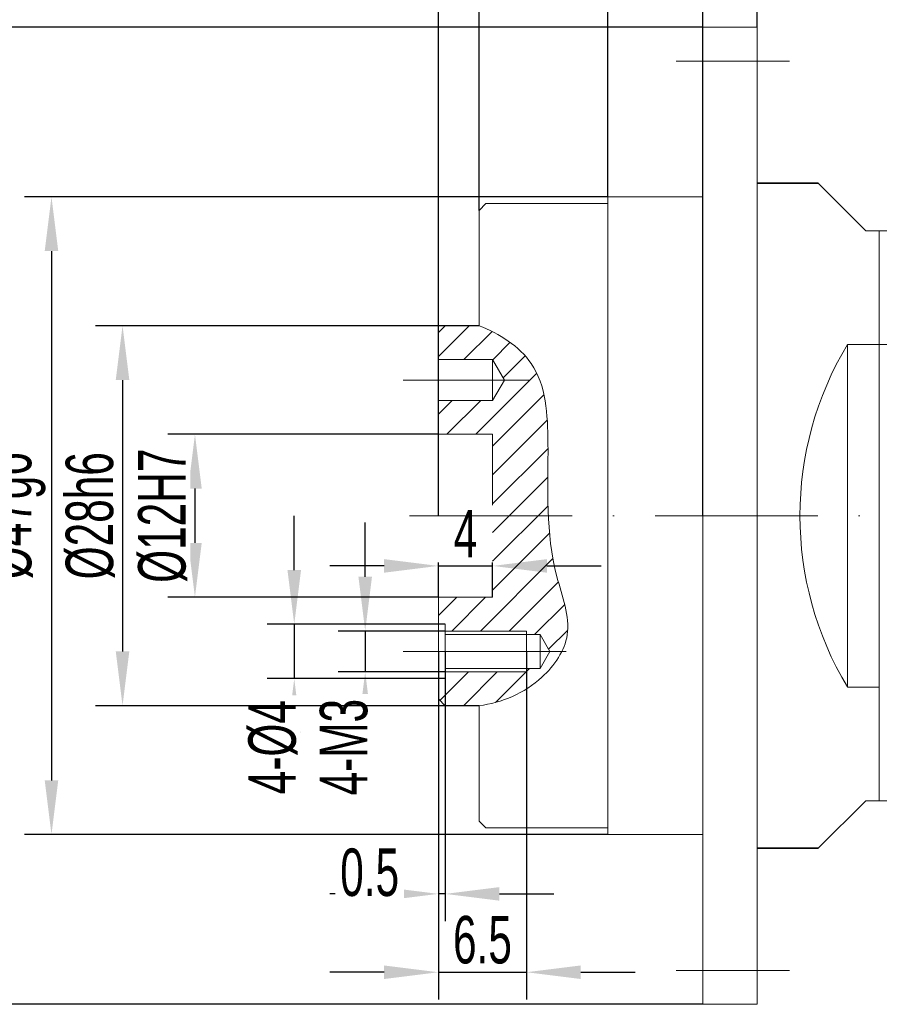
# Model space of a CAD drawing. Header units: millimetres. Extents: x 1394 to 1748, y 1031 to 1282.
# Tile 3 of 6: x 1515 to 1578, y 1154 to 1227. Entities that reach past the tile are written whole.
import ezdxf

# ---------------------------------------------------------------- set-up
doc = ezdxf.new("R2010")
doc.units = ezdxf.units.MM
doc.header["$PDSIZE"] = -5
doc.linetypes.add('ACAD_ISO10W100', pattern=[18, 12, -3, 0, -3])
doc.layers.get('0').update_dxf_attribs({"lineweight": 18})
doc.layers.get('Defpoints').update_dxf_attribs({"lineweight": 18})
for name, color, linetype, lineweight in [('中心线层', 7, 'ACAD_ISO10W100', 20), ('剖面线层', 4, 'Continuous', 18), ('尺寸线层', 3, 'Continuous', 18), ('粗实线层', 7, 'Continuous', 35), ('细实线层', 7, 'Continuous', 18)]:
    doc.layers.add(name, color=color, linetype=linetype, lineweight=lineweight)
doc.styles.add('标准', font='txt', dxfattribs={"width": 0.667})
doc.dimstyles.new('标准', dxfattribs={"dimtxt": 3.5, "dimasz": 4, "dimexe": 2, "dimexo": 0, "dimtad": 1, "dimdsep": 46, "dimtxsty": '标准', "dimblk": '_CAXARROW', "dimcen": 0, "dimdle": 6, "dimazin": 2, "dimtfac": 0.707107, "dimtdec": 3, "dimtmove": 2, "dimatfit": 3, "dimfxl": 1, "dimfrac": 2, "dimtolj": 1, "dimarcsym": 1})
pattern_1 = [(45, (742.5401, 5640.912), (-1.06066017, 1.06066017), [])]

# ---------------------------------------------------------------- blocks, each defined once
blk = doc.blocks.new('_CAXARROW')
blk.add_hatch(color=0).paths.add_polyline_path([(0, 0), (-1, 0.125), (-1, -0.125)], flags=0)
blk = doc.blocks.new('*D148')
at = {"layer": 'Defpoints', "color": 0}
for p in [(1545.504, 1196.361), (1527.563, 1184.361), (1545.504, 1184.361)]:
    blk.add_point(p, dxfattribs=at)
at = {"layer": '尺寸线层', "color": 0, "lineweight": -2}
for p, q in [((1545.504, 1196.361), (1525.563, 1196.361)), ((1527.563, 1192.361), (1527.563, 1188.361)), ((1545.504, 1184.361), (1525.563, 1184.361))]:
    blk.add_line(p, q, dxfattribs=at)
at = {"layer": '尺寸线层', "color": 0, "lineweight": -2, "xscale": 4, "yscale": 4, "zscale": 4}
for p, rotation in [((1527.563, 1196.361), 90), ((1527.563, 1184.361), 270)]:
    blk.add_blockref('_CAXARROW', p, dxfattribs=dict(at, rotation=rotation))
at = {"layer": '尺寸线层', "color": 0, "insert": (1525.188, 1190.361), "char_height": 3.5, "attachment_point": 5, "rotation": 90, "style": '标准', "bg_fill": 3, "box_fill_scale": 1.1, "bg_fill_color": 257, "bg_fill_transparency": 0}
blk.add_mtext('%%C12H7', dxfattribs=at)
blk = doc.blocks.new('*D149')
at = {"layer": 'Defpoints', "color": 0}
for p in [(1558.004, 1213.861), (1516.988, 1166.861), (1558.004, 1166.861)]:
    blk.add_point(p, dxfattribs=at)
at = {"layer": '尺寸线层', "color": 0, "lineweight": -2}
for p, q in [((1558.004, 1213.861), (1514.988, 1213.861)), ((1516.988, 1209.861), (1516.988, 1170.861)), ((1558.004, 1166.861), (1514.988, 1166.861))]:
    blk.add_line(p, q, dxfattribs=at)
at = {"layer": '尺寸线层', "color": 0, "lineweight": -2, "xscale": 4, "yscale": 4, "zscale": 4}
for p, rotation in [((1516.988, 1213.861), 90), ((1516.988, 1166.861), 270)]:
    blk.add_blockref('_CAXARROW', p, dxfattribs=dict(at, rotation=rotation))
at = {"layer": '尺寸线层', "color": 0, "insert": (1514.281, 1190.361), "char_height": 3.5, "attachment_point": 5, "rotation": 90, "style": '标准', "bg_fill": 3, "box_fill_scale": 1.1, "bg_fill_color": 257, "bg_fill_transparency": 0}
blk.add_mtext('%%C47g6', dxfattribs=at)
blk = doc.blocks.new('*D150')
at = {"layer": 'Defpoints', "color": 0}
for p in [(1548.504, 1212.861), (1545.504, 1203.861)]:
    blk.add_point(p, dxfattribs=at)
at = {"layer": '尺寸线层', "color": 0, "lineweight": -2}
for p, q in [((1545.504, 1203.861), (1545.504, 1232.663)), ((1548.504, 1212.861), (1548.504, 1232.663)), ((1541.504, 1230.663), (1537.504, 1230.663)), ((1548.504, 1230.663), (1545.504, 1230.663)), ((1552.504, 1230.663), (1556.504, 1230.663))]:
    blk.add_line(p, q, dxfattribs=at)
at = {"layer": '尺寸线层', "color": 0, "lineweight": -2, "xscale": 4, "yscale": 4, "zscale": 4}
blk.add_blockref('_CAXARROW', (1545.504, 1230.663), dxfattribs=at)
at = {"layer": '尺寸线层', "color": 0, "lineweight": -2, "xscale": 4, "yscale": 4, "zscale": 4, "rotation": 180}
blk.add_blockref('_CAXARROW', (1548.504, 1230.663), dxfattribs=at)
at = {"layer": '尺寸线层', "color": 0, "insert": (1547.004, 1233.038), "char_height": 3.5, "attachment_point": 5, "style": '标准', "bg_fill": 3, "box_fill_scale": 1.1, "bg_fill_color": 257, "bg_fill_transparency": 0}
blk.add_mtext('\\A1;3', dxfattribs=at)
at = {"layer": 'Defpoints', "color": 0}
blk.add_point((1545.504, 1230.663), dxfattribs=at)
blk = doc.blocks.new('*D151')
at = {"layer": 'Defpoints', "color": 0}
for p in [(1565.004, 1230.663), (1558.004, 1213.861), (1565.004, 1213.861)]:
    blk.add_point(p, dxfattribs=at)
at = {"layer": '尺寸线层', "color": 0, "lineweight": -2}
for p, q in [((1558.004, 1213.861), (1558.004, 1232.663)), ((1565.004, 1213.861), (1565.004, 1232.663)), ((1554.004, 1230.663), (1550.004, 1230.663)), ((1558.004, 1230.663), (1565.004, 1230.663)), ((1569.004, 1230.663), (1573.004, 1230.663))]:
    blk.add_line(p, q, dxfattribs=at)
at = {"layer": '尺寸线层', "color": 0, "lineweight": -2, "xscale": 4, "yscale": 4, "zscale": 4}
blk.add_blockref('_CAXARROW', (1558.004, 1230.663), dxfattribs=at)
at = {"layer": '尺寸线层', "color": 0, "lineweight": -2, "xscale": 4, "yscale": 4, "zscale": 4, "rotation": 180}
blk.add_blockref('_CAXARROW', (1565.004, 1230.663), dxfattribs=at)
at = {"layer": '尺寸线层', "color": 0, "insert": (1561.504, 1233.038), "char_height": 3.5, "attachment_point": 5, "style": '标准', "bg_fill": 3, "box_fill_scale": 1.1, "bg_fill_color": 257, "bg_fill_transparency": 0}
blk.add_mtext('\\A1;7', dxfattribs=at)
blk = doc.blocks.new('*D152')
at = {"layer": 'Defpoints', "color": 0}
for p in [(1565.004, 1246.59), (1565.004, 1213.861), (1545.504, 1203.861)]:
    blk.add_point(p, dxfattribs=at)
at = {"layer": '尺寸线层', "color": 0, "lineweight": -2}
for p, q in [((1545.504, 1203.861), (1545.504, 1248.59)), ((1565.004, 1213.861), (1565.004, 1248.59)), ((1549.504, 1246.59), (1561.004, 1246.59))]:
    blk.add_line(p, q, dxfattribs=at)
at = {"layer": '尺寸线层', "color": 0, "lineweight": -2, "xscale": 4, "yscale": 4, "zscale": 4, "rotation": 180}
blk.add_blockref('_CAXARROW', (1545.504, 1246.59), dxfattribs=at)
at = {"layer": '尺寸线层', "color": 0, "lineweight": -2, "xscale": 4, "yscale": 4, "zscale": 4}
blk.add_blockref('_CAXARROW', (1565.004, 1246.59), dxfattribs=at)
at = {"layer": '尺寸线层', "color": 0, "insert": (1555.254, 1248.965), "char_height": 3.5, "attachment_point": 5, "style": '标准', "bg_fill": 3, "box_fill_scale": 1.1, "bg_fill_color": 257, "bg_fill_transparency": 0}
blk.add_mtext('\\A1;19.5', dxfattribs=at)
blk = doc.blocks.new('*D153')
at = {"layer": 'Defpoints', "color": 0}
for p in [(1565.004, 1240.484), (1565.004, 1226.361), (1569.004, 1226.361)]:
    blk.add_point(p, dxfattribs=at)
at = {"layer": '尺寸线层', "color": 0, "lineweight": -2}
for p, q in [((1565.004, 1226.361), (1565.004, 1242.484)), ((1569.004, 1226.361), (1569.004, 1242.484)), ((1561.004, 1240.484), (1557.004, 1240.484)), ((1569.004, 1240.484), (1565.004, 1240.484)), ((1573.004, 1240.484), (1577.004, 1240.484))]:
    blk.add_line(p, q, dxfattribs=at)
at = {"layer": '尺寸线层', "color": 0, "lineweight": -2, "xscale": 4, "yscale": 4, "zscale": 4}
blk.add_blockref('_CAXARROW', (1565.004, 1240.484), dxfattribs=at)
at = {"layer": '尺寸线层', "color": 0, "lineweight": -2, "xscale": 4, "yscale": 4, "zscale": 4, "rotation": 180}
blk.add_blockref('_CAXARROW', (1569.004, 1240.484), dxfattribs=at)
at = {"layer": '尺寸线层', "color": 0, "insert": (1567.3, 1242.055), "char_height": 3.5, "attachment_point": 5, "style": '标准', "bg_fill": 3, "box_fill_scale": 1.1, "bg_fill_color": 257, "bg_fill_transparency": 0}
blk.add_mtext('\\A1;4', dxfattribs=at)
blk = doc.blocks.new('*D154')
at = {"layer": 'Defpoints', "color": 0}
for p in [(1549.504, 1186.664), (1545.504, 1184.361), (1549.504, 1184.361)]:
    blk.add_point(p, dxfattribs=at)
at = {"layer": '尺寸线层', "color": 0, "lineweight": -2}
for p, q in [((1545.504, 1184.361), (1545.504, 1188.664)), ((1549.504, 1184.361), (1549.504, 1188.664)), ((1541.504, 1186.664), (1537.504, 1186.664)), ((1545.504, 1186.664), (1549.504, 1186.664)), ((1553.504, 1186.664), (1557.504, 1186.664))]:
    blk.add_line(p, q, dxfattribs=at)
at = {"layer": '尺寸线层', "color": 0, "lineweight": -2, "xscale": 4, "yscale": 4, "zscale": 4}
blk.add_blockref('_CAXARROW', (1545.504, 1186.664), dxfattribs=at)
at = {"layer": '尺寸线层', "color": 0, "lineweight": -2, "xscale": 4, "yscale": 4, "zscale": 4, "rotation": 180}
blk.add_blockref('_CAXARROW', (1549.504, 1186.664), dxfattribs=at)
at = {"layer": '尺寸线层', "color": 0, "insert": (1547.504, 1189.039), "char_height": 3.5, "attachment_point": 5, "style": '标准', "bg_fill": 3, "box_fill_scale": 1.1, "bg_fill_color": 257, "bg_fill_transparency": 0}
blk.add_mtext('\\A1;4', dxfattribs=at)
blk = doc.blocks.new('*D155')
at = {"layer": 'Defpoints', "color": 0}
for p in [(1546.004, 1182.361), (1546.004, 1178.361)]:
    blk.add_point(p, dxfattribs=at)
at = {"layer": '尺寸线层', "color": 0, "lineweight": -2}
for p, q in [((1534.882, 1186.361), (1534.882, 1190.361)), ((1546.004, 1182.361), (1532.882, 1182.361)), ((1534.882, 1182.361), (1534.882, 1178.361)), ((1546.004, 1178.361), (1532.882, 1178.361)), ((1534.882, 1174.361), (1534.882, 1170.361))]:
    blk.add_line(p, q, dxfattribs=at)
at = {"layer": '尺寸线层', "color": 0, "lineweight": -2, "xscale": 4, "yscale": 4, "zscale": 4}
for p, rotation in [((1534.882, 1182.361), 270), ((1534.882, 1178.361), 90)]:
    blk.add_blockref('_CAXARROW', p, dxfattribs=dict(at, rotation=rotation))
at = {"layer": '尺寸线层', "color": 0, "insert": (1533.312, 1173.308), "char_height": 3.5, "attachment_point": 5, "rotation": 90, "style": '标准', "bg_fill": 3, "box_fill_scale": 1.1, "bg_fill_color": 257, "bg_fill_transparency": 0}
blk.add_mtext('\\A1;4-%%C4', dxfattribs=at)
at = {"layer": 'Defpoints', "color": 0}
blk.add_point((1534.882, 1178.361), dxfattribs=at)
blk = doc.blocks.new('*D156')
at = {"layer": 'Defpoints', "color": 0}
for p in [(1546.004, 1181.861), (1540.111, 1178.861), (1546.004, 1178.861)]:
    blk.add_point(p, dxfattribs=at)
at = {"layer": '尺寸线层', "color": 0, "lineweight": -2}
for p, q in [((1540.111, 1185.861), (1540.111, 1189.861)), ((1546.004, 1181.861), (1538.111, 1181.861)), ((1540.111, 1181.861), (1540.111, 1178.861)), ((1546.004, 1178.861), (1538.111, 1178.861)), ((1540.111, 1174.861), (1540.111, 1170.861))]:
    blk.add_line(p, q, dxfattribs=at)
at = {"layer": '尺寸线层', "color": 0, "lineweight": -2, "xscale": 4, "yscale": 4, "zscale": 4}
for p, rotation in [((1540.111, 1181.861), 270), ((1540.111, 1178.861), 90)]:
    blk.add_blockref('_CAXARROW', p, dxfattribs=dict(at, rotation=rotation))
at = {"layer": '尺寸线层', "color": 0, "insert": (1538.54, 1173.308), "char_height": 3.5, "attachment_point": 5, "rotation": 90, "style": '标准', "bg_fill": 3, "box_fill_scale": 1.1, "bg_fill_color": 257, "bg_fill_transparency": 0}
blk.add_mtext('\\A1;4-M3', dxfattribs=at)
blk = doc.blocks.new('*D157')
at = {"layer": 'Defpoints', "color": 0}
for p in [(1545.504, 1180.361), (1552.004, 1180.361)]:
    blk.add_point(p, dxfattribs=at)
at = {"layer": '尺寸线层', "color": 0, "lineweight": -2}
for p, q in [((1545.504, 1180.361), (1545.504, 1154.724)), ((1552.004, 1180.361), (1552.004, 1154.724)), ((1541.504, 1156.724), (1537.504, 1156.724)), ((1545.504, 1156.724), (1552.004, 1156.724)), ((1556.004, 1156.724), (1560.004, 1156.724))]:
    blk.add_line(p, q, dxfattribs=at)
at = {"layer": '尺寸线层', "color": 0, "lineweight": -2, "xscale": 4, "yscale": 4, "zscale": 4}
blk.add_blockref('_CAXARROW', (1545.504, 1156.724), dxfattribs=at)
at = {"layer": '尺寸线层', "color": 0, "lineweight": -2, "xscale": 4, "yscale": 4, "zscale": 4, "rotation": 180}
blk.add_blockref('_CAXARROW', (1552.004, 1156.724), dxfattribs=at)
at = {"layer": '尺寸线层', "color": 0, "insert": (1548.754, 1159.099), "char_height": 3.5, "attachment_point": 5, "style": '标准', "bg_fill": 3, "box_fill_scale": 1.1, "bg_fill_color": 257, "bg_fill_transparency": 0}
blk.add_mtext('\\A1;6.5', dxfattribs=at)
at = {"layer": 'Defpoints', "color": 0}
blk.add_point((1552.004, 1156.724), dxfattribs=at)
blk = doc.blocks.new('*D158')
at = {"layer": 'Defpoints', "color": 0}
for p in [(1545.504, 1180.361), (1546.004, 1180.361), (1545.504, 1162.497)]:
    blk.add_point(p, dxfattribs=at)
at = {"layer": '尺寸线层', "color": 0, "lineweight": -2}
for p, q in [((1545.504, 1180.361), (1545.504, 1160.497)), ((1546.004, 1180.361), (1546.004, 1160.497)), ((1541.504, 1162.497), (1537.504, 1162.497)), ((1546.004, 1162.497), (1545.504, 1162.497)), ((1550.004, 1162.497), (1554.004, 1162.497))]:
    blk.add_line(p, q, dxfattribs=at)
at = {"layer": '尺寸线层', "color": 0, "lineweight": -2, "xscale": 4, "yscale": 4, "zscale": 4}
blk.add_blockref('_CAXARROW', (1545.504, 1162.497), dxfattribs=at)
at = {"layer": '尺寸线层', "color": 0, "lineweight": -2, "xscale": 4, "yscale": 4, "zscale": 4, "rotation": 180}
blk.add_blockref('_CAXARROW', (1546.004, 1162.497), dxfattribs=at)
at = {"layer": '尺寸线层', "color": 0, "insert": (1540.441, 1164.067), "char_height": 3.5, "attachment_point": 5, "style": '标准', "bg_fill": 3, "box_fill_scale": 1.1, "bg_fill_color": 257, "bg_fill_transparency": 0}
blk.add_mtext('\\A1;0.5', dxfattribs=at)
blk = doc.blocks.new('*D162')
at = {"layer": 'Defpoints', "color": 0}
for p in [(1565.004, 1226.361), (1511.046, 1154.361), (1565.004, 1154.361)]:
    blk.add_point(p, dxfattribs=at)
at = {"layer": '尺寸线层', "color": 0, "lineweight": -2}
for p, q in [((1565.004, 1226.361), (1509.046, 1226.361)), ((1511.046, 1222.361), (1511.046, 1158.361)), ((1565.004, 1154.361), (1509.046, 1154.361))]:
    blk.add_line(p, q, dxfattribs=at)
at = {"layer": '尺寸线层', "color": 0, "lineweight": -2, "xscale": 4, "yscale": 4, "zscale": 4}
for p, rotation in [((1511.046, 1226.361), 90), ((1511.046, 1154.361), 270)]:
    blk.add_blockref('_CAXARROW', p, dxfattribs=dict(at, rotation=rotation))
at = {"layer": '尺寸线层', "color": 0, "insert": (1508.671, 1190.361), "char_height": 3.5, "attachment_point": 5, "rotation": 90, "style": '标准', "bg_fill": 3, "box_fill_scale": 1.1, "bg_fill_color": 257, "bg_fill_transparency": 0}
blk.add_mtext('\\A1;%%C72', dxfattribs=at)
blk = doc.blocks.new('*D163')
at = {"layer": 'Defpoints', "color": 0}
for p in [(1548.504, 1204.361), (1522.225, 1176.361), (1548.504, 1176.361)]:
    blk.add_point(p, dxfattribs=at)
at = {"layer": '尺寸线层', "color": 0, "lineweight": -2}
for p, q in [((1548.504, 1204.361), (1520.225, 1204.361)), ((1522.225, 1200.361), (1522.225, 1180.361)), ((1548.504, 1176.361), (1520.225, 1176.361))]:
    blk.add_line(p, q, dxfattribs=at)
at = {"layer": '尺寸线层', "color": 0, "lineweight": -2, "xscale": 4, "yscale": 4, "zscale": 4}
for p, rotation in [((1522.225, 1204.361), 90), ((1522.225, 1176.361), 270)]:
    blk.add_blockref('_CAXARROW', p, dxfattribs=dict(at, rotation=rotation))
at = {"layer": '尺寸线层', "color": 0, "insert": (1519.85, 1190.361), "char_height": 3.5, "attachment_point": 5, "rotation": 90, "style": '标准', "bg_fill": 3, "box_fill_scale": 1.1, "bg_fill_color": 257, "bg_fill_transparency": 0}
blk.add_mtext('%%C28h6', dxfattribs=at)
blk = doc.blocks.new('*D174')
at = {"layer": 'Defpoints', "color": 0}
for p in [(1632.504, 1246.539), (1565.004, 1190.361), (1632.504, 1190.361)]:
    blk.add_point(p, dxfattribs=at)
at = {"layer": '尺寸线层', "color": 0, "lineweight": -2}
for p, q in [((1565.004, 1190.361), (1565.004, 1248.539)), ((1632.504, 1190.361), (1632.504, 1248.539)), ((1569.004, 1246.539), (1628.504, 1246.539))]:
    blk.add_line(p, q, dxfattribs=at)
at = {"layer": '尺寸线层', "color": 0, "lineweight": -2, "xscale": 4, "yscale": 4, "zscale": 4, "rotation": 180}
blk.add_blockref('_CAXARROW', (1565.004, 1246.539), dxfattribs=at)
at = {"layer": '尺寸线层', "color": 0, "lineweight": -2, "xscale": 4, "yscale": 4, "zscale": 4}
blk.add_blockref('_CAXARROW', (1632.504, 1246.539), dxfattribs=at)
at = {"layer": '尺寸线层', "color": 0, "insert": (1598.754, 1248.914), "char_height": 3.5, "attachment_point": 5, "style": '标准', "bg_fill": 3, "box_fill_scale": 1.1, "bg_fill_color": 257, "bg_fill_transparency": 0}
blk.add_mtext('\\A1;67.5', dxfattribs=at)
blk = doc.blocks.new('*D175')
at = {"layer": 'Defpoints', "color": 0}
for p in [(1545.504, 1252.28), (1545.504, 1190.361), (1653.504, 1190.361)]:
    blk.add_point(p, dxfattribs=at)
at = {"layer": '尺寸线层', "color": 0, "lineweight": -2}
for p, q in [((1545.504, 1190.361), (1545.504, 1254.28)), ((1653.504, 1190.361), (1653.504, 1254.28)), ((1649.504, 1252.28), (1549.504, 1252.28))]:
    blk.add_line(p, q, dxfattribs=at)
at = {"layer": '尺寸线层', "color": 0, "lineweight": -2, "xscale": 4, "yscale": 4, "zscale": 4, "rotation": 180}
blk.add_blockref('_CAXARROW', (1545.504, 1252.28), dxfattribs=at)
at = {"layer": '尺寸线层', "color": 0, "lineweight": -2, "xscale": 4, "yscale": 4, "zscale": 4}
blk.add_blockref('_CAXARROW', (1653.504, 1252.28), dxfattribs=at)
at = {"layer": '尺寸线层', "color": 0, "insert": (1599.504, 1254.655), "char_height": 3.5, "attachment_point": 5, "style": '标准', "bg_fill": 3, "box_fill_scale": 1.1, "bg_fill_color": 257, "bg_fill_transparency": 0}
blk.add_mtext('\\A1;108', dxfattribs=at)

msp = doc.modelspace()

# ---------------------------------------------------------------- linework, layer by layer
at = {"color": 7, "linetype": 'Continuous', "lineweight": 15}
for p, q in [((1575.655, 1202.98), (1578.004, 1202.98)), ((1575.655, 1177.741), (1575.655, 1202.98)), ((1578.004, 1177.741), (1575.655, 1177.741))]:
    msp.add_line(p, q, dxfattribs=at)
msp.add_arc((1596.655, 1190.361), 24.5, 148.99728, 211.00272, dxfattribs=at)
at = {"layer": '中心线层'}
for p, q in [((1542.916, 1200.361), (1552.208, 1200.361)), ((1542.916, 1180.361), (1556.188, 1180.361)), ((1563.041, 1156.861), (1571.394, 1156.861))]:
    msp.add_line(p, q, dxfattribs=at)
at = {"layer": '粗实线层'}
for p, q in [((1577.004, 1211.361), (1573.504, 1214.861)), ((1577.004, 1169.361), (1573.504, 1165.861)), ((1569.004, 1165.861), (1573.504, 1165.861))]:
    msp.add_line(p, q, dxfattribs=at)
at = {"layer": '细实线层'}
for p, q in [((1569.004, 1226.361), (1565.004, 1226.361)), ((1565.004, 1226.361), (1565.004, 1190.361)), ((1569.004, 1190.361), (1569.004, 1226.361)), ((1558.004, 1213.861), (1565.004, 1213.861)), ((1558.004, 1213.861), (1558.004, 1213.611)), ((1558.004, 1213.861), (1558.004, 1190.361)), ((1548.504, 1212.861), (1549.004, 1213.361)), ((1558.004, 1213.361), (1549.004, 1213.361)), ((1548.504, 1204.361), (1548.504, 1212.861)), ((1577.004, 1211.361), (1578.004, 1211.361)), ((1578.004, 1169.361), (1578.004, 1211.361)), ((1578.004, 1211.361), (1578.004, 1190.361)), ((1578.004, 1211.361), (1578.004, 1190.361)), ((1641.504, 1211.361), (1578.004, 1211.361)), ((1546.004, 1204.361), (1545.504, 1203.861)), ((1546.004, 1204.361), (1548.504, 1204.361)), ((1545.504, 1176.861), (1545.504, 1203.861)), ((1638.033, 1202.98), (1578.004, 1202.98)), ((1545.504, 1201.861), (1549.504, 1201.861)), ((1549.504, 1198.861), (1549.504, 1201.861)), ((1549.504, 1201.861), (1550.37, 1200.361)), ((1549.504, 1198.861), (1550.37, 1200.361)), ((1545.504, 1198.861), (1549.504, 1198.861)), ((1545.504, 1196.361), (1549.504, 1196.361)), ((1549.504, 1196.361), (1549.504, 1184.361)), ((1558.004, 1166.861), (1558.004, 1190.361)), ((1565.004, 1154.361), (1565.004, 1190.361)), ((1569.004, 1190.361), (1569.004, 1154.361)), ((1578.004, 1169.361), (1578.004, 1190.361)), ((1578.004, 1169.361), (1578.004, 1190.361)), ((1545.504, 1184.361), (1549.504, 1184.361)), ((1545.504, 1182.361), (1546.004, 1182.361)), ((1546.004, 1182.361), (1546.004, 1178.361)), ((1546.004, 1181.861), (1552.004, 1181.861)), ((1552.004, 1181.861), (1552.004, 1178.861)), ((1546.004, 1181.611), (1553.004, 1181.611)), ((1553.004, 1181.611), (1553.726, 1180.361)), ((1553.004, 1181.611), (1553.004, 1180.361)), ((1553.004, 1179.111), (1553.726, 1180.361)), ((1553.004, 1179.111), (1553.004, 1180.361)), ((1546.004, 1179.111), (1553.004, 1179.111)), ((1546.004, 1178.361), (1545.504, 1178.361)), ((1546.004, 1178.861), (1552.004, 1178.861)), ((1546.004, 1176.361), (1545.504, 1176.861)), ((1546.004, 1176.361), (1548.504, 1176.361)), ((1548.504, 1176.361), (1548.504, 1167.861)), ((1577.004, 1169.361), (1578.004, 1169.361)), ((1619.885, 1169.361), (1578.004, 1169.361)), ((1548.504, 1167.861), (1549.004, 1167.361)), ((1558.004, 1167.361), (1549.004, 1167.361)), ((1558.004, 1166.861), (1558.004, 1167.111)), ((1558.004, 1166.861), (1565.004, 1166.861)), ((1569.004, 1154.361), (1565.004, 1154.361))]:
    msp.add_line(p, q, dxfattribs=at)
msp.add_open_spline([(1548.504, 1204.361), (1549.983, 1203.794), (1553.356, 1201.681), (1553.756, 1194.221), (1553.272, 1187.741), (1555.718, 1181.749), (1553.015, 1177.76), (1550.186, 1176.586), (1548.504, 1176.361)], degree=3, knots=[0, 0, 0, 0, 5.021144, 11.318719, 21.776137, 26.373936, 30.203167, 35.582517, 35.582517, 35.582517, 35.582517], dxfattribs=at)

# ---------------------------------------------------------------- next in the draw order: dimensions: what is measured, and where the dimension line sits
at = {"layer": '尺寸线层'}
dim = msp.add_linear_dim(base=(1527.563, 1184.361), p1=(1545.504, 1196.361), p2=(1545.504, 1184.361), angle=270, text='%%C12H7', dimstyle='标准', override={"dimpost": '%%C<>', "dimsah": 1, "dimtfill": 1, "dimtolj": 0, "dimtzin": 0}, dxfattribs=at)
dim.commit()
dim.dimension.update_dxf_attribs({"geometry": '*D148', "text_midpoint": (1525.188, 1190.361)})

# ---------------------------------------------------------------- next in the draw order: dimensions: what is measured, and where the dimension line sits
dim = msp.add_linear_dim(base=(1516.988, 1166.861), p1=(1558.004, 1213.861), p2=(1558.004, 1166.861), angle=270, text='%%C47g6', dimstyle='标准', override={"dimpost": '%%C<>', "dimsah": 1, "dimtfill": 1, "dimtolj": 0, "dimtzin": 0}, dxfattribs=at)
dim.commit()
dim.dimension.update_dxf_attribs({"geometry": '*D149', "text_midpoint": (1514.281, 1190.361)})

# ---------------------------------------------------------------- next in the draw order: dimensions: what is measured, and where the dimension line sits
for base, p1, p2, picture, middle in [((1545.504, 1230.663), (1548.504, 1212.861), (1545.504, 1203.861), '*D150', (1547.004, 1233.038)), ((1549.504, 1186.664), (1545.504, 1184.361), (1549.504, 1184.361), '*D154', (1547.504, 1189.039))]:
    dim = msp.add_linear_dim(base=base, p1=p1, p2=p2, dimstyle='标准', override={"dimsah": 1, "dimtfill": 1, "dimtzin": 0}, dxfattribs=at)
    dim.commit()
    dim.dimension.update_dxf_attribs({"geometry": picture, "text_midpoint": middle})

# ---------------------------------------------------------------- next in the draw order: dimensions: what is measured, and where the dimension line sits
dim = msp.add_linear_dim(base=(1565.004, 1230.663), p1=(1558.004, 1213.861), p2=(1565.004, 1213.861), dimstyle='标准', override={"dimsah": 1, "dimtfill": 1, "dimtzin": 0}, dxfattribs=at)
dim.commit()
dim.dimension.update_dxf_attribs({"geometry": '*D151', "text_midpoint": (1561.504, 1233.038)})
dim = msp.add_linear_dim(base=(1534.882, 1178.361), p1=(1546.004, 1182.361), p2=(1546.004, 1178.361), angle=270, dimstyle='标准', override={"dimpost": '4-%%C<>', "dimsah": 1, "dimtfac": 1, "dimtfill": 1, "dimtzin": 0}, dxfattribs=at)
dim.commit()
dim.dimension.update_dxf_attribs({"geometry": '*D155', "text_midpoint": (1533.312, 1173.308), "dimtype": 160})

# ---------------------------------------------------------------- next in the draw order: linework, layer by layer
at = {"layer": '粗实线层'}
msp.add_line((1569.004, 1214.861), (1573.504, 1214.861), dxfattribs=at)

# ---------------------------------------------------------------- next in the draw order: dimensions: what is measured, and where the dimension line sits
at = {"layer": '尺寸线层'}
dim = msp.add_linear_dim(base=(1565.004, 1246.59), p1=(1545.504, 1203.861), p2=(1565.004, 1213.861), dimstyle='标准', override={"dimsah": 1, "dimtfill": 1, "dimtzin": 0}, dxfattribs=at)
dim.commit()
dim.dimension.update_dxf_attribs({"geometry": '*D152', "text_midpoint": (1555.254, 1248.965)})
dim = msp.add_linear_dim(base=(1540.111, 1178.861), p1=(1546.004, 1181.861), p2=(1546.004, 1178.861), angle=270, dimstyle='标准', override={"dimpost": '4-M<>', "dimsah": 1, "dimtfac": 1, "dimtfill": 1, "dimtzin": 0}, dxfattribs=at)
dim.commit()
dim.dimension.update_dxf_attribs({"geometry": '*D156', "text_midpoint": (1538.54, 1173.308), "dimtype": 160})

# ---------------------------------------------------------------- next in the draw order: hatches: boundary and pattern name
at = {"layer": '剖面线层'}
h = msp.add_hatch(dxfattribs=at)
h.set_pattern_fill('无图案', color=256, scale=1.5, angle=45, style=0, pattern_type=0)
h.set_pattern_definition(pattern_1)
edge = h.paths.add_edge_path(flags=0)
edge.add_line((1545.504, 1196.361), (1545.504, 1196.367))
edge.add_line((1545.504, 1196.367), (1545.504, 1198.861))
edge.add_line((1545.504, 1198.861), (1549.504, 1198.861))
edge.add_line((1549.504, 1198.861), (1550.37, 1200.361))
edge.add_line((1550.37, 1200.361), (1549.504, 1201.861))
edge.add_line((1549.504, 1201.861), (1545.504, 1201.861))
edge.add_line((1545.504, 1201.861), (1545.504, 1203.861))
edge.add_line((1545.504, 1203.861), (1546.004, 1204.361))
edge.add_line((1546.004, 1204.361), (1548.504, 1204.361))
edge.add_spline(control_points=[(1548.504, 1204.361), (1549.983, 1203.794), (1553.356, 1201.681), (1553.667, 1195.873), (1553.538, 1192.117), (1553.614, 1190.361)], knot_values=[0, 0, 0, 0, 4.812679, 10.848795, 16.25152, 16.25152, 16.25152, 16.25152], weights=[1, 1, 1, 1, 1, 1], degree=3, periodic=0)
edge.add_line((1553.614, 1190.361), (1549.504, 1190.361))
edge.add_line((1549.504, 1190.361), (1549.504, 1196.361))
edge.add_line((1549.504, 1196.361), (1545.504, 1196.361))
edge = h.paths.add_edge_path(flags=0)
edge.add_line((1549.504, 1184.361), (1549.504, 1184.4))
edge.add_line((1549.504, 1184.4), (1549.504, 1190.361))
edge.add_line((1549.504, 1190.361), (1553.614, 1190.361))
edge.add_spline(control_points=[(1553.614, 1190.361), (1553.679, 1188.859), (1554.002, 1185.952), (1555.4, 1182.528), (1554.797, 1180.753), (1554.603, 1180.361)], knot_values=[0, 0, 0, 0, 4.566678, 8.92223, 10.223732, 10.223732, 10.223732, 10.223732], weights=[1, 1, 1, 1, 1, 1], degree=3, periodic=0)
edge.add_line((1554.603, 1180.361), (1553.726, 1180.361))
edge.add_line((1553.726, 1180.361), (1553.004, 1181.611))
edge.add_line((1553.004, 1181.611), (1552.004, 1181.611))
edge.add_line((1552.004, 1181.611), (1552.004, 1181.861))
edge.add_line((1552.004, 1181.861), (1546.004, 1181.861))
edge.add_line((1546.004, 1181.861), (1546.004, 1182.361))
edge.add_line((1546.004, 1182.361), (1545.504, 1182.361))
edge.add_line((1545.504, 1182.361), (1545.504, 1184.361))
edge.add_line((1545.504, 1184.361), (1549.504, 1184.361))
h = msp.add_hatch(dxfattribs=at)
h.set_pattern_fill('无图案', color=256, scale=1.5, angle=45, style=0, pattern_type=0)
h.set_pattern_definition(pattern_1)
edge = h.paths.add_edge_path(flags=0)
edge.add_line((1546.004, 1178.361), (1546.004, 1178.61))
edge.add_line((1546.004, 1178.61), (1546.004, 1178.861))
edge.add_line((1546.004, 1178.861), (1552.004, 1178.861))
edge.add_line((1552.004, 1178.861), (1552.004, 1179.111))
edge.add_line((1552.004, 1179.111), (1553.004, 1179.111))
edge.add_line((1553.004, 1179.111), (1553.726, 1180.361))
edge.add_line((1553.726, 1180.361), (1554.603, 1180.361))
edge.add_spline(control_points=[(1554.603, 1180.361), (1554.257, 1179.66), (1552.593, 1177.585), (1550.186, 1176.586), (1548.504, 1176.361)], knot_values=[0, 0, 0, 0, 2.375124, 7.578726, 7.578726, 7.578726, 7.578726], weights=[1, 1, 1, 1, 1], degree=3, periodic=0)
edge.add_line((1548.504, 1176.361), (1546.004, 1176.361))
edge.add_line((1546.004, 1176.361), (1545.504, 1176.861))
edge.add_line((1545.504, 1176.861), (1545.504, 1178.361))
edge.add_line((1545.504, 1178.361), (1546.004, 1178.361))

# ---------------------------------------------------------------- next in the draw order: linework, layer by layer
at = {"layer": '中心线层'}
msp.add_line((1563.041, 1223.861), (1571.394, 1223.861), dxfattribs=at)

# ---------------------------------------------------------------- next in the draw order: dimensions: what is measured, and where the dimension line sits
at = {"layer": '尺寸线层'}
dim = msp.add_linear_dim(base=(1565.004, 1240.484), p1=(1569.004, 1226.361), p2=(1565.004, 1226.361), dimstyle='标准', override={"dimsah": 1, "dimtfill": 1, "dimtzin": 0}, dxfattribs=at)
dim.commit()
dim.dimension.update_dxf_attribs({"geometry": '*D153', "text_midpoint": (1567.3, 1242.055), "dimtype": 160})

# ---------------------------------------------------------------- next in the draw order: dimensions: what is measured, and where the dimension line sits
dim = msp.add_linear_dim(base=(1552.004, 1156.724), p1=(1545.504, 1180.361), p2=(1552.004, 1180.361), dimstyle='标准', override={"dimsah": 1, "dimtfill": 1, "dimtzin": 0}, dxfattribs=at)
dim.commit()
dim.dimension.update_dxf_attribs({"geometry": '*D157', "text_midpoint": (1548.754, 1159.099)})

# ---------------------------------------------------------------- next in the draw order: dimensions: what is measured, and where the dimension line sits
dim = msp.add_linear_dim(base=(1545.504, 1162.497), p1=(1546.004, 1180.361), p2=(1545.504, 1180.361), dimstyle='标准', override={"dimsah": 1, "dimtfill": 1, "dimtzin": 0}, dxfattribs=at)
dim.commit()
dim.dimension.update_dxf_attribs({"geometry": '*D158', "text_midpoint": (1540.441, 1164.067), "dimtype": 160})

# ---------------------------------------------------------------- next in the draw order: dimensions: what is measured, and where the dimension line sits
dim = msp.add_linear_dim(base=(1511.046, 1154.361), p1=(1565.004, 1226.361), p2=(1565.004, 1154.361), angle=270, dimstyle='标准', override={"dimpost": '%%C<>', "dimsah": 1, "dimtfac": 1, "dimtfill": 1, "dimtzin": 0}, dxfattribs=at)
dim.commit()
dim.dimension.update_dxf_attribs({"geometry": '*D162', "text_midpoint": (1508.671, 1190.361)})

# ---------------------------------------------------------------- next in the draw order: dimensions: what is measured, and where the dimension line sits
dim = msp.add_linear_dim(base=(1522.225, 1176.361), p1=(1548.504, 1204.361), p2=(1548.504, 1176.361), angle=270, text='%%C28h6', dimstyle='标准', override={"dimpost": '%%C<>', "dimsah": 1, "dimtfill": 1, "dimtolj": 0, "dimtzin": 0}, dxfattribs=at)
dim.commit()
dim.dimension.update_dxf_attribs({"geometry": '*D163', "text_midpoint": (1519.85, 1190.361)})

# ---------------------------------------------------------------- next in the draw order: linework, layer by layer
at = {"layer": '中心线层'}
msp.add_line((1543.371, 1190.361), (1666.808, 1190.361), dxfattribs=at)

# ---------------------------------------------------------------- next in the draw order: dimensions: what is measured, and where the dimension line sits
at = {"layer": '尺寸线层'}
dim = msp.add_linear_dim(base=(1632.504, 1246.539), p1=(1565.004, 1190.361), p2=(1632.504, 1190.361), dimstyle='标准', override={"dimsah": 1, "dimtfill": 1, "dimtzin": 0}, dxfattribs=at)
dim.commit()
dim.dimension.update_dxf_attribs({"geometry": '*D174', "text_midpoint": (1598.754, 1248.914)})

# ---------------------------------------------------------------- next in the draw order: dimensions: what is measured, and where the dimension line sits
dim = msp.add_linear_dim(base=(1545.504, 1252.28), p1=(1653.504, 1190.361), p2=(1545.504, 1190.361), angle=180, dimstyle='标准', override={"dimsah": 1, "dimtfill": 1, "dimtzin": 0}, dxfattribs=at)
dim.commit()
dim.dimension.update_dxf_attribs({"geometry": '*D175', "text_midpoint": (1599.504, 1254.655)})

doc.saveas('drawing.dxf')
